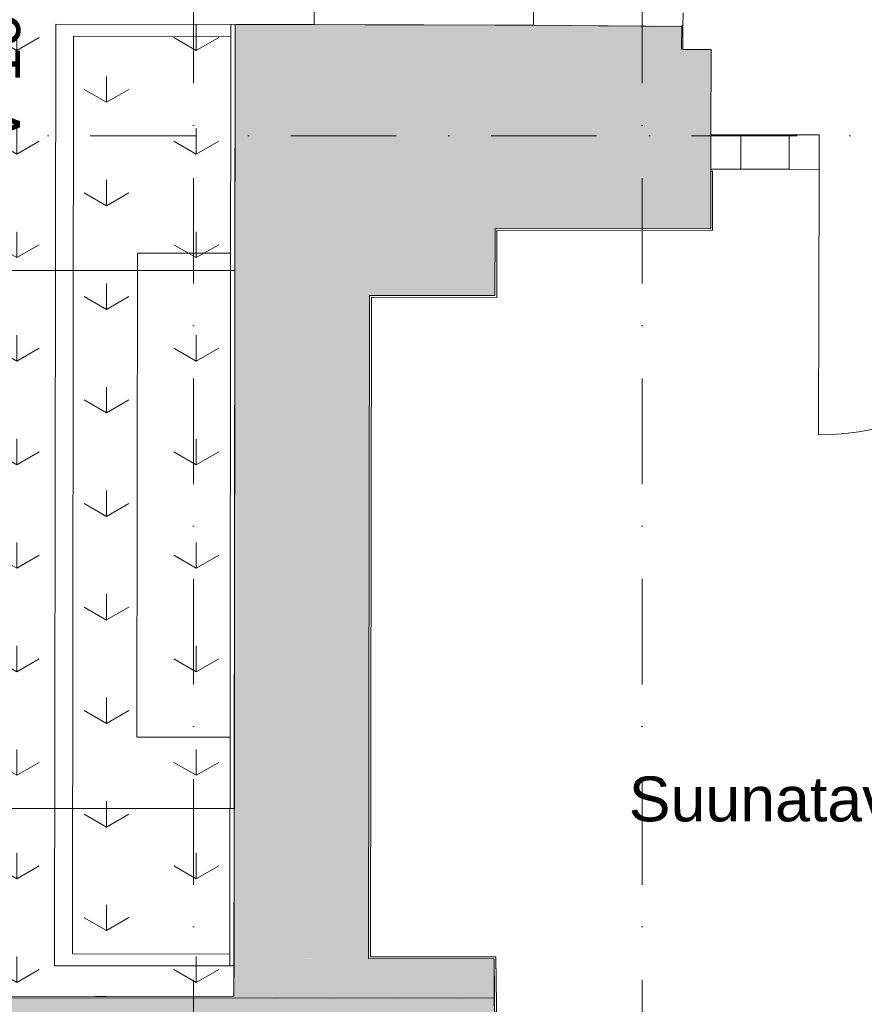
# Model space of a CAD drawing. Header units: millimetres. Extents: x -2532 to 181134, y -4151 to 53885.
# Tile 34 of 165: x 12910 to 15735, y 1139 to 4434. Entities that reach past the tile are written whole.
import ezdxf
from ezdxf.enums import TextEntityAlignment as Align

# ---------------------------------------------------------------- set-up
doc = ezdxf.new("R2010")
doc.units = ezdxf.units.MM
doc.header["$MEASUREMENT"] = 0
for name, pattern in [('Dot & Dashed', [670.277762, 352.777767, -176.388884, 0, -141.111112]), ('Hidden Line', [391.222223, 282.222223, -109]), ('Wipeout_Contour', [1000, 0, -1000])]:
    doc.linetypes.add(name, pattern=pattern)
for name, color, linetype, lineweight in [('AR - Mööbel_Pen_No__2', 8, 'Continuous', 13), ('AR - Seinad SS.ol_Pen_No__221', 252, 'Continuous', 13), ('AR - Seinad VS_Pen_No__221', 252, 'Continuous', 13), ('AR - Teljed_Pen_No__4', 8, 'Continuous', 13), ('AR - Vahelaed_Pen_No__221', 252, 'Continuous', 13), ('ARCHICAD Doors_Pen_No__221', 252, 'Continuous', 13), ('ARCHICAD Doors_Pen_No__23', 7, 'Continuous', 5), ('ARCHICAD Doors_Pen_No__3', 7, 'Continuous', 5), ('New_AR - Seinad SS 2_Pen_No__207', 5, 'Continuous', 13), ('New_ARCHICAD Windows_Pen_No__207', 5, 'Continuous', 13), ('New_SA - ripplaed_Pen_No__207', 5, 'Continuous', 9), ('SA - tähistused - valgustus_Pen_No__105', 30, 'Continuous', 5)]:
    doc.layers.add(name, color=color, linetype=linetype, lineweight=lineweight)
for name, color, linetype in [('AR - Seinad SS.ol', 7, 'Continuous'), ('AR - Seinad VS', 7, 'Continuous'), ('AR - Teljed', 7, 'Continuous'), ('AR - Vahelaed', 7, 'Continuous'), ('ARCHICAD Doors', 7, 'Continuous'), ('New_AR - Seinad SS 2', 7, 'Continuous'), ('New_ARCHICAD Windows', 7, 'Continuous'), ('New_SA - ripplaed', 7, 'Continuous'), ('SA - tähistused - valgustus', 7, 'Continuous')]:
    doc.layers.add(name, color=color, linetype=linetype)
doc.styles.add('GENERATED_STYLE_1', font='txt')
doc.styles.add('GENERATED_STYLE_3', font='txt')
doc.dimstyles.new('GENERATED_STYLE__1', dxfattribs={"dimtxt": 150, "dimasz": 76, "dimexe": 0.18, "dimexo": 0.0625, "dimgap": 0.09, "dimtad": 1, "dimdec": 0, "dimzin": 0, "dimdsep": 46, "dimtxsty": 'GENERATED_STYLE_3', "dimblk": 'ARROWHEAD_2', "dimblk1": 'ARROWHEAD_2', "dimblk2": 'ARROWHEAD_2', "dimcen": 0.09, "dimse1": 1, "dimse2": 1, "dimclrd": 256, "dimclre": 256, "dimclrt": 256, "dimadec": 0, "dimazin": 0, "dimtfac": 1, "dimtdec": 4, "dimtmove": 0, "dimatfit": 3, "dimfxl": 0, "dimtolj": 1, "dimtzin": 0, "dimarcsym": 0})
pattern_1 = [(90, (0, 0), (-600, 0), [86.603, -259.808]), (90, (300, 173.2), (-600, 0), [86.603, -259.808]), (30, (0, 0), (-300, 519.615), [86.603, -259.808]), (30, (0, 346.4), (-300, 519.615), [86.603, -259.808]), (150, (0, 0), (300, 519.615), [86.603, -259.808]), (150, (0, 346.4), (300, 519.615), [86.603, -259.808])]

# ---------------------------------------------------------------- blocks, each defined once
blk = doc.blocks.new('Wall_2_1', base_point=(12775.3, 432.5))
at = {"layer": 'AR - Seinad VS_Pen_No__221', "linetype": 'Continuous'}
blk.add_hatch(color=256, dxfattribs=at).paths.add_polyline_path([(12775.3, 432.5), (12775.3, -465), (14720.3, -463.5), (14721.5, -46.7), (14720, 1053.1), (14499.3, 1053.3), (14496.6, 1161.6), (13621.5, 1166.3), (12775.3, 1165)])
at = {"layer": 'AR - Seinad VS_Pen_No__221', "linetype": 'Continuous', "flags": 128}
for points in [[(13621.5, 1166.3), (12775.3, 1165)], [(12775.3, 1165), (12775.3, 432.5)], [(13626.6, 1166.3), (13621.5, 1166.3)], [(14499.3, 1053.3), (14496.6, 1161.6)], [(14720, 1053.1), (14499.3, 1053.3)], [(14721.5, -46.7), (14720, 1053.1)], [(12775.3, 432.5), (12775.3, -465)], [(14720.3, -463.5), (14721.5, -46.7)], [(12775.3, -465), (14720.3, -463.5)]]:
    blk.add_lwpolyline(points, dxfattribs=at)
blk = doc.blocks.new('Slab_5_1', base_point=(1193.5, 7176.6))
at = {"layer": 'AR - Vahelaed_Pen_No__221', "linetype": 'Continuous', "flags": 128}
blk.add_lwpolyline([(1588.2, 14266.2), (1552.7, 13646.2), (1445.7, 10154.3), (1213.7, 7747.2), (1193.5, 7176.6), (780.9, 1324), (7895.1, 1338.1), (7895, 1157.2), (14496.6, 1161.6), (14499.3, 1053.3), (14919.2, 1052.8), (14918.4, 353.6), (18015.7, 358)], dxfattribs=at)
blk = doc.blocks.new('Slab_148_1', base_point=(12695, 3594.3))
at = {"layer": 'New_SA - ripplaed_Pen_No__207', "linetype": 'Continuous'}
h = blk.add_hatch(dxfattribs=at)
h.set_pattern_fill('Grass_0001', color=256, style=0, pattern_type=2)
h.set_pattern_definition(pattern_1)
h.paths.add_polyline_path([(12695, 3594.3), (13629.5, 3594.3), (13630.5, 4417.7), (13895, 4417.7), (13895, 5394.3), (12695, 5394.3)])
at = {"layer": 'New_SA - ripplaed_Pen_No__207', "linetype": 'Continuous', "flags": 128}
blk.add_lwpolyline([(12695, 3594.3), (13629.5, 3594.3), (13630.5, 4417.7), (13895, 4417.7), (13895, 5394.3), (12695, 5394.3)], close=True, dxfattribs=at)
blk = doc.blocks.new('Slab_149_1', base_point=(13895, 4417.7))
at = {"layer": 'New_SA - ripplaed_Pen_No__207', "linetype": 'Continuous'}
h = blk.add_hatch(dxfattribs=at)
h.set_pattern_fill('Grass_0001', color=256, style=0, pattern_type=2)
h.set_pattern_definition(pattern_1)
h.paths.add_polyline_path([(13895, 4417.7), (14628.4, 4415.3), (14636.8, 5394.3), (13895, 5394.3)])
at = {"layer": 'New_SA - ripplaed_Pen_No__207', "linetype": 'Continuous', "flags": 128}
blk.add_lwpolyline([(13895, 4417.7), (14628.4, 4415.3), (14636.8, 5394.3), (13895, 5394.3)], close=True, dxfattribs=at)
blk = doc.blocks.new('Slab_154_1', base_point=(12695, 1794.3))
at = {"layer": 'New_SA - ripplaed_Pen_No__207', "linetype": 'Continuous'}
h = blk.add_hatch(dxfattribs=at)
h.set_pattern_fill('Grass_0001', color=256, style=0, pattern_type=2)
h.set_pattern_definition(pattern_1)
h.paths.add_polyline_path([(12695, 1794.3), (13627.4, 1794.3), (13629.5, 3594.3), (12695, 3594.3)])
at = {"layer": 'New_SA - ripplaed_Pen_No__207', "linetype": 'Continuous', "flags": 128}
blk.add_lwpolyline([(12695, 1794.3), (13627.4, 1794.3), (13629.5, 3594.3), (12695, 3594.3)], close=True, dxfattribs=at)
blk = doc.blocks.new('Slab_159_1', base_point=(13626.6, 1166.3))
at = {"layer": 'New_SA - ripplaed_Pen_No__207', "linetype": 'Continuous'}
h = blk.add_hatch(dxfattribs=at)
h.set_pattern_fill('Grass_0001', color=256, style=0, pattern_type=2)
h.set_pattern_definition(pattern_1)
h.paths.add_polyline_path([(13626.6, 1166.3), (13627.4, 1794.3), (12695, 1794.3), (12695, 1164.8)])
at = {"layer": 'New_SA - ripplaed_Pen_No__207', "linetype": 'Continuous', "flags": 128}
blk.add_lwpolyline([(13626.6, 1166.3), (13627.4, 1794.3), (12695, 1794.3), (12695, 1164.8)], close=True, dxfattribs=at)
blk = doc.blocks.new('New Door 3')
at = {"layer": 'ARCHICAD Doors_Pen_No__221', "linetype": 'Continuous'}
blk.add_hatch(color=256, dxfattribs=at).paths.add_polyline_path([(1109.3, 870), (-1109.3, 870), (-1109.3, 420), (1109.3, 420)])
for p, q in [((1109.3, 870), (-1109.3, 870)), ((-1109.3, 0), (-1109.3, 420)), ((-1109.3, 420), (1109.3, 420)), ((1109.3, 420), (1109.3, 0))]:
    blk.add_line(p, q, dxfattribs=at)
blk = doc.blocks.new('Wall_11_1', base_point=(14496.6, 1161.6))
at = {"layer": 'AR - Seinad VS_Pen_No__221', "linetype": 'Continuous'}
for points in [[(13629.7, 3737.7), (14499.7, 3735.6), (13630.5, 4417.7)], [(13630.5, 4417.7), (14499.7, 3735.6), (14500.5, 4415.6)], [(13629.7, 3737.7), (13629.4, 3511.6), (14499.4, 3510.6), (14499.7, 3735.6)], [(14496.6, 1161.6), (14496.8, 1292), (13626.8, 1293), (13626.6, 1166.3)]]:
    blk.add_hatch(color=256, dxfattribs=at).paths.add_polyline_path(points)
at = {"layer": 'AR - Seinad VS_Pen_No__221', "linetype": 'Continuous', "flags": 128}
for points in [[(13630.5, 4417.7), (13629.4, 3511.6)], [(13630.5, 4417.7), (14500.5, 4415.6)], [(14499.4, 3510.6), (14499.7, 3735.6)], [(13626.8, 1293), (13626.6, 1166.3)], [(14496.6, 1161.6), (14496.8, 1292)]]:
    blk.add_lwpolyline(points, dxfattribs=at)
at = {"layer": 'ARCHICAD Doors', "linetype": 'Continuous', "zscale": 1000, "rotation": 89.93171323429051}
blk.add_blockref('New Door 3', (14498.1, 2401.3), dxfattribs=at)
blk = doc.blocks.new('Wall_12_1', base_point=(14499.7, 3735.6))
at = {"layer": 'AR - Seinad VS_Pen_No__221', "linetype": 'Continuous'}
blk.add_hatch(color=256, dxfattribs=at).paths.add_polyline_path([(14499.7, 3735.6), (15122.6, 3734.1), (15124.2, 4414.1), (14500.5, 4415.6)])
at = {"layer": 'AR - Seinad VS_Pen_No__221', "linetype": 'Continuous', "flags": 128}
for points in [[(14628.4, 4415.3), (14500.5, 4415.6)], [(15124, 4334.1), (15124.2, 4414.1)], [(14499.7, 3735.6), (15122.6, 3734.1)]]:
    blk.add_lwpolyline(points, dxfattribs=at)
blk = doc.blocks.new('Double Door with 2 Sidelights 22')
at = {"layer": 'ARCHICAD Doors_Pen_No__221', "linetype": 'Continuous'}
for p, q in [((-1250, 200), (-1250, 0)), ((1250, 200), (1250, 0)), ((-1250, 0), (-1250, -115)), ((-1250, 0), (-1250, -115)), ((1250, 0), (1250, -115)), ((1250, 0), (1250, -115)), ((-1250, -115), (-1250, -400)), ((1250, -115), (1250, -400))]:
    blk.add_line(p, q, dxfattribs=at)
at = {"layer": 'ARCHICAD Doors_Pen_No__23', "linetype": 'Continuous'}
for p, q in [((-1150, 0), (-1250, 0)), ((-1250, 0), (-1250, -115)), ((-988, 0), (-1150, 0)), ((-1150, 0), (-1150, -115)), ((-1150, -115), (-1150, 0)), ((-988, -115), (-988, 0)), ((-888, 0), (-988, 0)), ((-988, 0), (-988, -115)), ((-888, -115), (-888, 0)), ((988, 0), (888, 0)), ((888, 0), (888, -115)), ((1150, 0), (988, 0)), ((988, 0), (988, -115)), ((988, -115), (988, 0)), ((1150, -115), (1150, 0)), ((1250, 0), (1150, 0)), ((1150, 0), (1150, -115)), ((1250, -115), (1250, 0)), ((-1250, -115), (-1150, -115)), ((-1150, -115), (-988, -115)), ((-988, -115), (-888, -115)), ((888, -115), (988, -115)), ((988, -115), (1150, -115)), ((1150, -115), (1250, -115))]:
    blk.add_line(p, q, dxfattribs=at)
at = {"layer": 'ARCHICAD Doors_Pen_No__3', "linetype": 'Continuous'}
for p, q in [((-888, 0), (-888, 888)), ((888, 0), (888, 888))]:
    blk.add_line(p, q, dxfattribs=at)
for centre, start, end in [((-888, 0), 0, 90), ((888, 0), 90, 180)]:
    blk.add_arc(centre, 888, start, end, dxfattribs=at)
blk = doc.blocks.new('Wall_14_1', base_point=(15122.6, 3734.1))
at = {"layer": 'AR - Seinad VS_Pen_No__221', "linetype": 'Continuous'}
blk.add_hatch(color=256, dxfattribs=at).paths.add_polyline_path([(15124, 4334.1), (15122.6, 3734.1), (15221.1, 3733.9), (15222.5, 4333.9)])
for p, q in [((15221.9, 4048.9), (15222.5, 4333.9)), ((15221.6, 3933.9), (15221.9, 4048.9)), ((15221.1, 3733.9), (15221.6, 3933.9))]:
    blk.add_line(p, q, dxfattribs=at)
at = {"layer": 'AR - Seinad VS_Pen_No__221', "linetype": 'Continuous', "flags": 128}
for points in [[(15222.5, 4333.9), (15127.7, 4334.1)], [(15122.6, 3734.1), (15221.1, 3733.9)]]:
    blk.add_lwpolyline(points, dxfattribs=at)
at = {"layer": 'ARCHICAD Doors', "linetype": 'Continuous', "zscale": 1000, "rotation": 179.8629345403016}
blk.add_blockref('Double Door with 2 Sidelights 22', (16471.6, 3930.9), dxfattribs=at)
blk = doc.blocks.new('Wall_268_1', base_point=(14499.3, 1053.3))
at = {"linetype": 'Wipeout_Contour', "ltscale": 58196.264843}
blk.add_wipeout([(14496.8, 1292), (14499.3, 1059.3), (14505.3, 1059.3), (14502.8, 1291.9)], dxfattribs=at).dxf.layer = 'New_AR - Seinad SS 2'
at = {"linetype": 'Wipeout_Contour', "ltscale": 43674.567123}
blk.add_wipeout([(14496.8, 1292), (14502.8, 1291.9), (14502.7, 1297.9)], dxfattribs=at).dxf.layer = 'New_AR - Seinad SS 2'
at = {"layer": 'New_AR - Seinad SS 2_Pen_No__207', "linetype": 'Continuous', "flags": 128}
for points in [[(14496.8, 1292), (14499.3, 1059.3)], [(14505.3, 1059.3), (14502.7, 1297.9)]]:
    blk.add_lwpolyline(points, dxfattribs=at)
at = {"linetype": 'Wipeout_Contour', "ltscale": 43670.123697}
blk.add_wipeout([(14496.7, 1298), (14496.8, 1292), (14502.7, 1297.9)], dxfattribs=at).dxf.layer = 'New_AR - Seinad SS 2'
at = {"layer": 'New_AR - Seinad SS 2_Pen_No__207', "linetype": 'Continuous', "flags": 128}
blk.add_lwpolyline([(14502.7, 1297.9), (14496.7, 1298)], dxfattribs=at)
blk = doc.blocks.new('Wall_269_1', base_point=(14496.8, 1292))
at = {"linetype": 'Wipeout_Contour', "ltscale": 57393.382893}
blk.add_wipeout([(14082.8, 1298.5), (14082.8, 1292.5), (14496.8, 1292), (14496.7, 1298)], dxfattribs=at).dxf.layer = 'New_AR - Seinad SS 2'
at = {"linetype": 'Wipeout_Contour', "ltscale": 42419.90011}
blk.add_wipeout([(14082.8, 1298.5), (14076.8, 1292.5), (14082.8, 1292.5)], dxfattribs=at).dxf.layer = 'New_AR - Seinad SS 2'
at = {"layer": 'New_AR - Seinad SS 2_Pen_No__207', "linetype": 'Continuous', "flags": 128}
for points in [[(14076.8, 1292.5), (14496.8, 1292)], [(14496.7, 1298), (14082.8, 1298.5)]]:
    blk.add_lwpolyline(points, dxfattribs=at)
at = {"linetype": 'Wipeout_Contour', "ltscale": 42415.569571}
blk.add_wipeout([(14076.8, 1292.5), (14082.8, 1298.5), (14076.8, 1298.5)], dxfattribs=at).dxf.layer = 'New_AR - Seinad SS 2'
at = {"layer": 'New_AR - Seinad SS 2_Pen_No__207', "linetype": 'Continuous', "flags": 128}
blk.add_lwpolyline([(14076.8, 1292.5), (14076.8, 1298.5)], dxfattribs=at)
blk = doc.blocks.new('Wall_270_1', base_point=(14076.8, 1292.5))
at = {"linetype": 'Wipeout_Contour', "ltscale": 57305.108909}
blk.add_wipeout([(14080.4, 3505), (14076.8, 1298.5), (14082.8, 1298.5), (14086.4, 3505)], dxfattribs=at).dxf.layer = 'New_AR - Seinad SS 2'
at = {"linetype": 'Wipeout_Contour', "ltscale": 43538.027039}
blk.add_wipeout([(14080.4, 3505), (14086.4, 3505), (14080.4, 3511)], dxfattribs=at).dxf.layer = 'New_AR - Seinad SS 2'
at = {"layer": 'New_AR - Seinad SS 2_Pen_No__207', "linetype": 'Continuous', "flags": 128}
for points in [[(14080.4, 3511), (14076.8, 1298.5)], [(14082.8, 1298.5), (14086.4, 3505)]]:
    blk.add_lwpolyline(points, dxfattribs=at)
at = {"linetype": 'Wipeout_Contour', "ltscale": 43544.579563}
blk.add_wipeout([(14080.4, 3511), (14086.4, 3505), (14086.4, 3511)], dxfattribs=at).dxf.layer = 'New_AR - Seinad SS 2'
at = {"layer": 'New_AR - Seinad SS 2_Pen_No__207', "linetype": 'Continuous', "flags": 128}
blk.add_lwpolyline([(14080.4, 3511), (14086.4, 3511)], dxfattribs=at)
blk = doc.blocks.new('Wall_271_1', base_point=(14080.4, 3511))
at = {"linetype": 'Wipeout_Contour', "ltscale": 58868.62043}
blk.add_wipeout([(14086.4, 3511), (14086.4, 3505), (14499.4, 3504.6), (14499.4, 3510.6)], dxfattribs=at).dxf.layer = 'New_AR - Seinad SS 2'
at = {"linetype": 'Wipeout_Contour', "ltscale": 44758.39578}
blk.add_wipeout([(14499.4, 3510.6), (14499.4, 3504.6), (14505.4, 3504.5)], dxfattribs=at).dxf.layer = 'New_AR - Seinad SS 2'
at = {"layer": 'New_AR - Seinad SS 2_Pen_No__207', "linetype": 'Continuous', "flags": 128}
for points in [[(14499.4, 3510.6), (14086.4, 3511)], [(14086.4, 3505), (14505.4, 3504.5)]]:
    blk.add_lwpolyline(points, dxfattribs=at)
at = {"linetype": 'Wipeout_Contour', "ltscale": 44764.908416}
blk.add_wipeout([(14499.4, 3510.6), (14505.4, 3504.5), (14505.4, 3510.5)], dxfattribs=at).dxf.layer = 'New_AR - Seinad SS 2'
at = {"layer": 'New_AR - Seinad SS 2_Pen_No__207', "linetype": 'Continuous', "flags": 128}
blk.add_lwpolyline([(14505.4, 3504.5), (14505.4, 3510.5)], dxfattribs=at)
blk = doc.blocks.new('Wall_272_1', base_point=(14499.4, 3510.6))
at = {"linetype": 'Wipeout_Contour', "ltscale": 59791.640781}
blk.add_wipeout([(14499.7, 3729.6), (14499.4, 3510.6), (14505.4, 3510.5), (14505.7, 3729.6)], dxfattribs=at).dxf.layer = 'New_AR - Seinad SS 2'
at = {"linetype": 'Wipeout_Contour', "ltscale": 44922.64587}
blk.add_wipeout([(14499.7, 3735.6), (14499.7, 3729.6), (14505.7, 3729.6)], dxfattribs=at).dxf.layer = 'New_AR - Seinad SS 2'
at = {"layer": 'New_AR - Seinad SS 2_Pen_No__207', "linetype": 'Continuous', "flags": 128}
for points in [[(14499.7, 3735.6), (14499.4, 3510.6)], [(14505.4, 3510.5), (14505.7, 3729.6)]]:
    blk.add_lwpolyline(points, dxfattribs=at)
at = {"linetype": 'Wipeout_Contour', "ltscale": 44929.237271}
blk.add_wipeout([(14499.7, 3735.6), (14505.7, 3729.6), (14505.7, 3735.6)], dxfattribs=at).dxf.layer = 'New_AR - Seinad SS 2'
at = {"layer": 'New_AR - Seinad SS 2_Pen_No__207', "linetype": 'Continuous', "flags": 128}
blk.add_lwpolyline([(14499.7, 3735.6), (14505.7, 3735.6)], dxfattribs=at)
blk = doc.blocks.new('Wall_273_1', base_point=(14499.7, 3735.6))
at = {"linetype": 'Wipeout_Contour', "ltscale": 61299.781352}
blk.add_wipeout([(15221.1, 3733.9), (14505.7, 3735.6), (14505.7, 3729.6), (15221.1, 3727.9)], dxfattribs=at).dxf.layer = 'New_AR - Seinad SS 2'
at = {"linetype": 'Wipeout_Contour', "ltscale": 47020.500787}
blk.add_wipeout([(15221.1, 3727.9), (15227.1, 3727.9), (15221.1, 3733.9)], dxfattribs=at).dxf.layer = 'New_AR - Seinad SS 2'
at = {"layer": 'New_AR - Seinad SS 2_Pen_No__207', "linetype": 'Continuous', "flags": 128}
for points in [[(15221.1, 3733.9), (14505.7, 3735.6)], [(14505.7, 3729.6), (15227.1, 3727.9)]]:
    blk.add_lwpolyline(points, dxfattribs=at)
at = {"linetype": 'Wipeout_Contour', "ltscale": 47027.037247}
blk.add_wipeout([(15221.1, 3733.9), (15227.1, 3727.9), (15227.1, 3733.9)], dxfattribs=at).dxf.layer = 'New_AR - Seinad SS 2'
at = {"layer": 'New_AR - Seinad SS 2_Pen_No__207', "linetype": 'Continuous', "flags": 128}
blk.add_lwpolyline([(15227.1, 3727.9), (15227.1, 3733.9)], dxfattribs=at)
blk = doc.blocks.new('Wall_274_1', base_point=(15221.1, 3733.9))
at = {"linetype": 'Wipeout_Contour', "ltscale": 62796.568316}
blk.add_wipeout([(15227.1, 3733.9), (15227.6, 3927.4), (15221.6, 3927.4), (15221.1, 3733.9)], dxfattribs=at).dxf.layer = 'New_AR - Seinad SS 2'
at = {"layer": 'New_AR - Seinad SS 2_Pen_No__207', "linetype": 'Continuous', "flags": 128}
for points in [[(15221.6, 3927.4), (15221.1, 3733.9)], [(15227.6, 3927.4), (15221.6, 3927.4)], [(15227.1, 3733.9), (15227.6, 3927.4)]]:
    blk.add_lwpolyline(points, dxfattribs=at)
blk = doc.blocks.new('Standard grid marker')
at = {"layer": 'AR - Teljed_Pen_No__4', "linetype": 'Dot & Dashed'}
blk.add_line((1000, 0), (44867.9, 0), dxfattribs=at)
at = {"layer": 'AR - Teljed_Pen_No__4', "style": 'GENERATED_STYLE_1'}
for tag, p in [('AC_MarkerText_1_0', (-300, 14.3)), ('AC_MarkerText_1_1', (46167.9, 14.3))]:
    blk.add_attdef(tag, text='', height=250, dxfattribs=at).set_placement(p, align=Align.MIDDLE_CENTER)
blk = doc.blocks.new('Standard grid marker_5')
at = {"layer": 'AR - Teljed_Pen_No__4', "linetype": 'Dot & Dashed'}
blk.add_line((1000, 0), (22784, 0), dxfattribs=at)
at = {"layer": 'AR - Teljed_Pen_No__4', "style": 'GENERATED_STYLE_1'}
blk.add_attdef('AC_MarkerText_1', text='', height=250, rotation=270, dxfattribs=at).set_placement((-300, 12.1), align=Align.MIDDLE_CENTER)
blk = doc.blocks.new('Standard grid marker_6')
at = {"layer": 'AR - Teljed_Pen_No__4', "linetype": 'Dot & Dashed'}
blk.add_line((1000, 0), (22781.865348, 0), dxfattribs=at)
at = {"layer": 'AR - Teljed_Pen_No__4', "style": 'GENERATED_STYLE_1'}
blk.add_attdef('AC_MarkerText_1', text='', height=250, rotation=270, dxfattribs=at).set_placement((-300, 12.23), align=Align.MIDDLE_CENTER)
blk = doc.blocks.new('Garderoobi riietehoid')
at = {"layer": 'AR - Mööbel_Pen_No__2', "linetype": 'Continuous'}
for p, q in [((0, 3150), (0, 0)), ((500, 3150), (0, 3150)), ((488, 3150), (8.4, 3150)), ((488, 0), (488, 3150)), ((500, 3150), (500, 0)), ((50, 3110), (50, 3100)), ((488, 3110), (50, 3110)), ((50, 3100), (50, 3030)), ((50, 3030), (50, 3100)), ((50, 3030), (50, 120)), ((228.4, 2385), (228.4, 765)), ((488, 2385), (228.4, 2385)), ((228.4, 765), (488, 765)), ((50, 120), (50, 50)), ((50, 50), (50, 120)), ((50, 50), (50, 40)), ((50, 40), (488, 40)), ((0, 0), (500, 0)), ((8.4, 0), (488, 0))]:
    blk.add_line(p, q, dxfattribs=at)
blk = doc.blocks.new('*D2245')
at = {"layer": 'SA - tähistused - valgustus_Pen_No__105', "linetype": 'Continuous'}
for p, q in [((15165.5, 5370.5), (15106.9, 5271)), ((15135.6, 5245.7), (15136.9, 5395.7)), ((16486, 5234.1), (16487.3, 5384.1)), ((16516, 5358.8), (16457.4, 5259.3)), ((15087.3, 5321.1), (15136.2, 5320.7)), ((15136.2, 5320.7), (16486.7, 5309.1)), ((16486.7, 5309.1), (17837.1, 5297.5))]:
    blk.add_line(p, q, dxfattribs=at)
at = {"layer": 'SA - tähistused - valgustus_Pen_No__105', "insert": (15555.3, 5347.1), "char_height": 150, "attachment_point": 7, "rotation": 359.5067, "style": 'GENERATED_STYLE_3'}
blk.add_mtext('\\A1;{\\pql;\\fArial|b0|i0|c0|p34;1\xa0350}', dxfattribs=at)
blk = doc.blocks.new('ARROWHEAD_2')
at = {"linetype": 'Continuous'}
for p, q in [((-0.378, -0.655), (0.378, 0.655)), ((0, 0), (-1, 0))]:
    blk.add_line(p, q, dxfattribs=at)
blk = doc.blocks.new('Label_106_1', base_point=(12627, 4773))
at = {"layer": 'SA - tähistused - valgustus_Pen_No__105', "insert": (12761.3, 4013.9), "char_height": 150, "attachment_point": 1, "rotation": 90, "style": 'GENERATED_STYLE_3'}
blk.add_mtext('\\A1;{\\pql;\\pt0,105000;\\fArial|b0|i0|c0|p34;V-10 siin H3.0m\\fArial|b0|i0|c0|p34;\\A1{\\H.66x;\\S^  ;}\\fArial|b0|i0|c0|p34;\\fArial|b0|i0|c0|p34;\\A1{\\H.66x;\\S^  ;}\\fArial|b0|i0|c0|p34; \\fArial|b0|i0|c0|p34;\\fArial|b0|i0|c0|p34;\\fArial|b0|i0|c0|p34;\\fArial|b0|i0|c0|p34;\\fArial|b0|i0|c0|p34;\\fArial|b0|i0|c0|p34;\\fArial|b0|i0|c0|p34;\\fArial|b0|i0|c0|p34;\\fArial|b0|i0|c0|p34;\\fArial|b0|i0|c0|p34;\\fArial|b0|i0|c0|p34;\\fArial|b0|i0|c0|p34;\\fArial|b0|i0|c0|p34;\\fArial|b0|i0|c0|p34;\\fArial|b0|i0|c0|p34;\\fArial|b0|i0|c0|p34;\\fArial|b0|i0|c0|p34;\\fArial|b0|i0|c0|p34;\\fArial|b0|i0|c0|p34;\\fArial|b0|i0|c0|p34;\\fArial|b0|i0|c0|p34;\\fArial|b0|i0|c0|p34;\\fArial|b0|i0|c0|p34;\\fArial|b0|i0|c0|p34;\\fArial|b0|i0|c0|p34;\\fArial|b0|i0|c0|p34;\\fArial|b0|i0|c0|p34;\\fArial|b0|i0|c0|p34;\\fArial|b0|i0|c0|p34;\\fArial|b0|i0|c0|p34;\\fArial|b0|i0|c0|p34;\\fArial|b0|i0|c0|p34;\\fArial|b0|i0|c0|p34;\\fArial|b0|i0|c0|p34;\\fArial|b0|i0|c0|p34;\\fArial|b0|i0|c0|p34;\\fArial|b0|i0|c0|p34;\\fArial|b0|i0|c0|p34;\\fArial|b0|i0|c0|p34;\\fArial|b0|i0|c0|p34;\\fArial|b0|i0|c0|p34;\\fArial|b0|i0|c0|p34;\\fArial|b0|i0|c0|p34;}', dxfattribs=at)
blk = doc.blocks.new('Label_254_1', base_point=(16278.3, 2271.6))
at = {"layer": 'SA - tähistused - valgustus_Pen_No__105', "char_height": 150, "attachment_point": 2, "style": 'GENERATED_STYLE_3'}
for s, insert in [('\\A1;{\\pqc;\\pt0,105000;\\fArial|b0|i0|c0|p34;V-17\\fArial|b0|i0|c0|p34;\\A1{\\H.66x;\\S^  ;}\\fArial|b0|i0|c0|p34;\\fArial|b0|i0|c0|p34;\\A1{\\H.66x;\\S^  ;}\\fArial|b0|i0|c0|p34; \\fArial|b0|i0|c0|p34;\\fArial|b0|i0|c0|p34;\\fArial|b0|i0|c0|p34;\\fArial|b0|i0|c0|p34;\\fArial|b0|i0|c0|p34;\\fArial|b0|i0|c0|p34;\\fArial|b0|i0|c0|p34;\\fArial|b0|i0|c0|p34;\\fArial|b0|i0|c0|p34;\\fArial|b0|i0|c0|p34;\\fArial|b0|i0|c0|p34;\\fArial|b0|i0|c0|p34;\\fArial|b0|i0|c0|p34;\\fArial|b0|i0|c0|p34;\\fArial|b0|i0|c0|p34;\\fArial|b0|i0|c0|p34;\\fArial|b0|i0|c0|p34;\\fArial|b0|i0|c0|p34;\\fArial|b0|i0|c0|p34;\\fArial|b0|i0|c0|p34;\\fArial|b0|i0|c0|p34;\\fArial|b0|i0|c0|p34;\\fArial|b0|i0|c0|p34;\\fArial|b0|i0|c0|p34;\\fArial|b0|i0|c0|p34;\\fArial|b0|i0|c0|p34;\\fArial|b0|i0|c0|p34;\\fArial|b0|i0|c0|p34;\\fArial|b0|i0|c0|p34;\\fArial|b0|i0|c0|p34;\\fArial|b0|i0|c0|p34;\\fArial|b0|i0|c0|p34;\\fArial|b0|i0|c0|p34;\\fArial|b0|i0|c0|p34;\\fArial|b0|i0|c0|p34;\\fArial|b0|i0|c0|p34;\\fArial|b0|i0|c0|p34;\\fArial|b0|i0|c0|p34;\\fArial|b0|i0|c0|p34;\\fArial|b0|i0|c0|p34;\\fArial|b0|i0|c0|p34;\\fArial|b0|i0|c0|p34;\\fArial|b0|i0|c0|p34;}', (16278.3, 2137.4)), ('\\A1;{\\pqc;\\pt0,105000;\\fArial|b0|i0|c0|p34;Suunatav prožektorvalgusti \\fArial|b0|i0|c0|p34;\\A1{\\H.66x;\\S^  ;}\\fArial|b0|i0|c0|p34;\\fArial|b0|i0|c0|p34;\\A1{\\H.66x;\\S^  ;}\\fArial|b0|i0|c0|p34;\\fArial|b0|i0|c0|p34;\\fArial|b0|i0|c0|p34;\\fArial|b0|i0|c0|p34;\\fArial|b0|i0|c0|p34;\\fArial|b0|i0|c0|p34;\\fArial|b0|i0|c0|p34;\\fArial|b0|i0|c0|p34;\\fArial|b0|i0|c0|p34;\\fArial|b0|i0|c0|p34;\\fArial|b0|i0|c0|p34;\\fArial|b0|i0|c0|p34;\\fArial|b0|i0|c0|p34;\\fArial|b0|i0|c0|p34;\\fArial|b0|i0|c0|p34;\\fArial|b0|i0|c0|p34;\\fArial|b0|i0|c0|p34;\\fArial|b0|i0|c0|p34;\\fArial|b0|i0|c0|p34;\\fArial|b0|i0|c0|p34;\\fArial|b0|i0|c0|p34;\\fArial|b0|i0|c0|p34;\\fArial|b0|i0|c0|p34;\\fArial|b0|i0|c0|p34;\\fArial|b0|i0|c0|p34;\\fArial|b0|i0|c0|p34;\\fArial|b0|i0|c0|p34;\\fArial|b0|i0|c0|p34;\\fArial|b0|i0|c0|p34;\\fArial|b0|i0|c0|p34;\\fArial|b0|i0|c0|p34;\\fArial|b0|i0|c0|p34;\\fArial|b0|i0|c0|p34;\\fArial|b0|i0|c0|p34;\\fArial|b0|i0|c0|p34;\\fArial|b0|i0|c0|p34;\\fArial|b0|i0|c0|p34;\\fArial|b0|i0|c0|p34;\\fArial|b0|i0|c0|p34;\\fArial|b0|i0|c0|p34;\\fArial|b0|i0|c0|p34;\\fArial|b0|i0|c0|p34;\\fArial|b0|i0|c0|p34;\\fArial|b0|i0|c0|p34;}', (16278.3, 1901.6))]:
    blk.add_mtext(s, dxfattribs=dict(at, insert=insert))
blk = doc.blocks.new('Arch Top Window Opening 22[17]_1')
at = {"layer": 'New_ARCHICAD Windows_Pen_No__207', "linetype": 'Hidden Line'}
for p, q in [((14652.4, 7199.3), (14628.4, 4415.3)), ((15152.4, 7195), (14652.4, 7199.3)), ((15152.4, 7195), (15128.4, 4411)), ((15128.4, 4411), (14628.4, 4415.3))]:
    blk.add_line(p, q, dxfattribs=at)
blk = doc.blocks.new('Wall_361_1', base_point=(15122.6, 3734.1))
at = {"layer": 'AR - Seinad SS.ol_Pen_No__221', "linetype": 'Continuous'}
blk.add_hatch(color=256, dxfattribs=at).paths.add_polyline_path([(15128.4, 4411), (14628.4, 4415.3), (15127.7, 4334.1)])
for p, q in [((15152.4, 7195), (14652.4, 7199.3)), ((15128.4, 4411), (14628.4, 4415.3))]:
    blk.add_line(p, q, dxfattribs=at)
at = {"layer": 'AR - Seinad SS.ol_Pen_No__221', "linetype": 'Continuous', "flags": 128}
blk.add_lwpolyline([(15127.7, 4334.1), (15128.4, 4411)], dxfattribs=at)
at = {"layer": 'New_ARCHICAD Windows', "linetype": 'Hidden Line'}
blk.add_blockref('Arch Top Window Opening 22[17]_1', (0, 0), dxfattribs=at)

msp = doc.modelspace()

# ---------------------------------------------------------------- block references
at = {"layer": 'AR - Mööbel_Pen_No__2', "linetype": 'Continuous', "xscale": 1.199999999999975, "zscale": 1000, "rotation": 359.9317132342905}
msp.add_blockref('Garderoobi riietehoid', (13026.7, 1268.4), dxfattribs=at)
at = {"layer": 'AR - Seinad SS.ol'}
msp.add_blockref('Wall_361_1', (15122.6, 3734.1), dxfattribs=at)
at = {"layer": 'AR - Seinad VS'}
for name, p in [('Wall_11_1', (14496.6, 1161.6)), ('Wall_12_1', (14499.7, 3735.6)), ('Wall_14_1', (15122.6, 3734.1)), ('Wall_2_1', (12775.3, 432.5))]:
    msp.add_blockref(name, p, dxfattribs=at)
at = {"layer": 'AR - Teljed', "linetype": 'Continuous', "zscale": 1000, "rotation": 90}
msp.add_blockref('Standard grid marker_5', (13491.5, -1471.7), dxfattribs=at)
at = {"layer": 'AR - Vahelaed', "linetype": 'Continuous'}
msp.add_blockref('Slab_5_1', (1193.5, 7176.6), dxfattribs=at)
at = {"layer": 'New_SA - ripplaed', "linetype": 'Continuous'}
for name, p in [('Slab_148_1', (12695, 3594.3)), ('Slab_149_1', (13895, 4417.7)), ('Slab_154_1', (12695, 1794.3)), ('Slab_159_1', (13626.6, 1166.3))]:
    msp.add_blockref(name, p, dxfattribs=at)
at = {"layer": 'SA - tähistused - valgustus', "linetype": 'Continuous'}
for name, p in [('Label_106_1', (12627, 4773)), ('Label_254_1', (16278.3, 2271.6))]:
    msp.add_blockref(name, p, dxfattribs=at)

# ---------------------------------------------------------------- dimensions: what is measured, and where the dimension line sits
dim = msp.add_linear_dim(base=(16486.6789, 5309.0979), p1=(15128.4024, 4410.9981), p2=(16490.5721, 5761.3173), angle=359.5067, dimstyle='GENERATED_STYLE__1', dxfattribs=at)
dim.commit()
dim.dimension.update_dxf_attribs({"geometry": '*D2245', "text_midpoint": (15819.9038, 5419.8421), "dimtype": 160, "text_rotation": 359.5067})

# ---------------------------------------------------------------- next in the draw order: block references
at = {"layer": 'New_AR - Seinad SS 2'}
msp.add_blockref('Wall_268_1', (14499.3, 1053.3), dxfattribs=at)

# ---------------------------------------------------------------- next in the draw order: block references
msp.add_blockref('Wall_269_1', (14496.8, 1292), dxfattribs=at)

# ---------------------------------------------------------------- next in the draw order: block references
msp.add_blockref('Wall_270_1', (14076.8, 1292.5), dxfattribs=at)

# ---------------------------------------------------------------- next in the draw order: block references
msp.add_blockref('Wall_271_1', (14080.4, 3511), dxfattribs=at)

# ---------------------------------------------------------------- next in the draw order: block references
msp.add_blockref('Wall_272_1', (14499.4, 3510.6), dxfattribs=at)

# ---------------------------------------------------------------- next in the draw order: block references
msp.add_blockref('Wall_273_1', (14499.7, 3735.6), dxfattribs=at)

# ---------------------------------------------------------------- next in the draw order: block references
msp.add_blockref('Wall_274_1', (15221.1, 3733.9), dxfattribs=at)

# ---------------------------------------------------------------- next in the draw order: block references
at = {"layer": 'AR - Teljed', "linetype": 'Continuous', "zscale": 1000, "rotation": 90}
msp.add_blockref('Standard grid marker_6', (14991.5, -1471.7), dxfattribs=at)
at = {"layer": 'AR - Teljed', "linetype": 'Continuous', "zscale": 1000}
msp.add_blockref('Standard grid marker', (-1931.8, 4044.8), dxfattribs=at)

doc.saveas('drawing.dxf')
